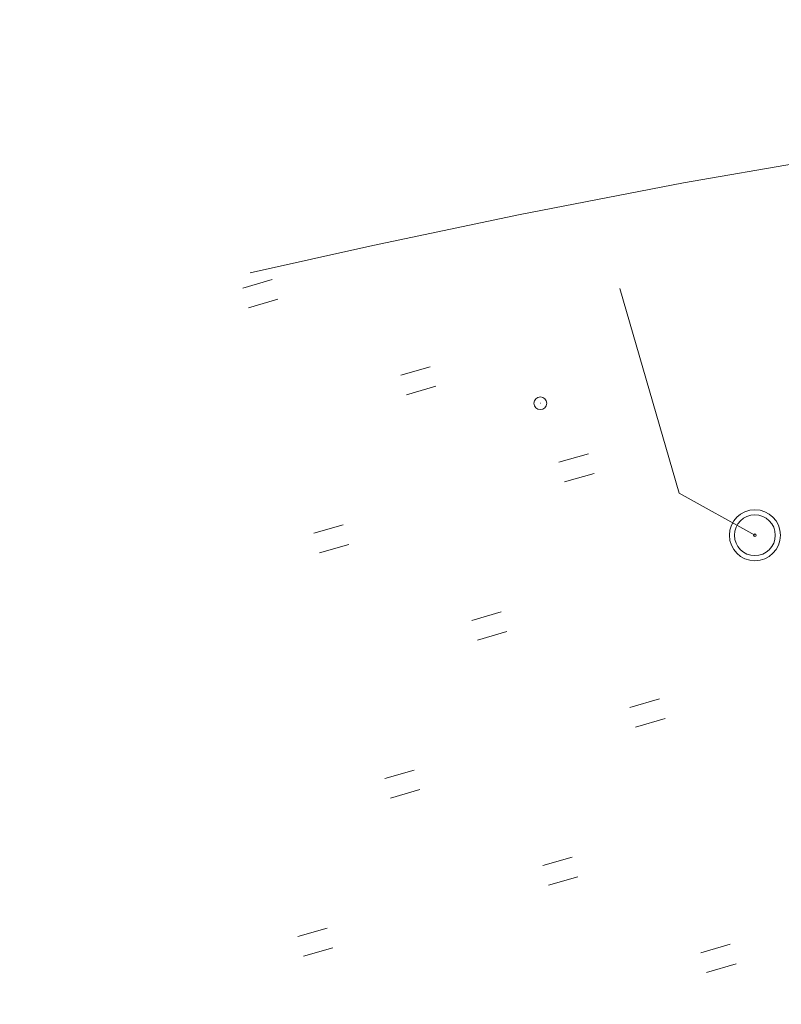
# Model space of a CAD drawing. Header units: millimetres. Extents: x 0 to 420, y 0 to 297.
# Tile 5 of 12: x 0 to 77, y 198 to 297. Entities that reach past the tile are written whole.
import ezdxf

# ---------------------------------------------------------------- set-up
doc = ezdxf.new("R2010")
doc.units = ezdxf.units.MM
for name, pattern in [('K5LT32770', [0]), ('K5LT32771', [0]), ('K5LT32772', [0]), ('K5LT32776', [0]), ('K5LT_THIN', [0])]:
    doc.linetypes.add(name, pattern=pattern)
doc.layers.add('Топосъемка', color=7, linetype='Continuous', true_color=0x7f7f7f)

# ---------------------------------------------------------------- blocks, each defined once
blk = doc.blocks.new('U50')
at = {"layer": 'Топосъемка', "color": 11, "linetype": 'K5LT_THIN', "lineweight": 9, "true_color": 0xff8080}
for p, q in [((-0.001, 0.003), (-0.003, -0.001)), ((0, 0.001), (-0.001, 0.003)), ((0.003, 0.001), (-0.001, 0.003)), ((0, 0.001), (-0.001, 0)), ((0.001, 0), (0, 0.001)), ((0, -0.001), (0.001, 0)), ((0.001, -0.003), (0.003, 0.001)), ((-0.003, -0.001), (0.001, -0.003)), ((-0.001, 0), (0, -0.001))]:
    blk.add_line(p, q, dxfattribs=at)
blk = doc.blocks.new('U118')
at = {"layer": 'Топосъемка', "color": 250, "linetype": 'K5LT32776', "lineweight": 18, "true_color": 0x333333}
for p, q in [((25.502, 270.771), (22.532, 269.911)), ((26.075, 268.792), (23.105, 267.932))]:
    blk.add_line(p, q, dxfattribs=at)
blk = doc.blocks.new('U119')
at = {"layer": 'Топосъемка', "color": 250, "linetype": 'K5LT32776', "lineweight": 18, "true_color": 0x333333}
for p, q in [((41.458, 261.982), (38.489, 261.122)), ((42.032, 260.002), (39.062, 259.142))]:
    blk.add_line(p, q, dxfattribs=at)
blk = doc.blocks.new('U121')
at = {"layer": 'Топосъемка', "color": 250, "linetype": 'K5LT32776', "lineweight": 18, "true_color": 0x333333}
for p, q in [((39.836, 221.278), (36.866, 220.418)), ((40.409, 219.299), (37.439, 218.439))]:
    blk.add_line(p, q, dxfattribs=at)
blk = doc.blocks.new('U122')
at = {"layer": 'Топосъемка', "color": 250, "linetype": 'K5LT32776', "lineweight": 18, "true_color": 0x333333}
for p, q in [((32.669, 246.025), (29.699, 245.165)), ((33.242, 244.045), (30.272, 243.185))]:
    blk.add_line(p, q, dxfattribs=at)
blk = doc.blocks.new('U125')
at = {"layer": 'Топосъемка', "color": 250, "linetype": 'K5LT32776', "lineweight": 18, "true_color": 0x333333}
for p, q in [((55.792, 212.489), (52.823, 211.629)), ((56.366, 210.509), (53.396, 209.649))]:
    blk.add_line(p, q, dxfattribs=at)
blk = doc.blocks.new('U126')
at = {"layer": 'Топосъемка', "color": 250, "linetype": 'K5LT32776', "lineweight": 18, "true_color": 0x333333}
for p, q in [((48.625, 237.235), (45.656, 236.375)), ((49.199, 235.255), (46.229, 234.395))]:
    blk.add_line(p, q, dxfattribs=at)
blk = doc.blocks.new('U128')
at = {"layer": 'Топосъемка', "color": 250, "linetype": 'K5LT32776', "lineweight": 18, "true_color": 0x333333}
for p, q in [((71.749, 203.699), (68.78, 202.839)), ((72.322, 201.719), (69.353, 200.859))]:
    blk.add_line(p, q, dxfattribs=at)
blk = doc.blocks.new('U129')
at = {"layer": 'Топосъемка', "color": 250, "linetype": 'K5LT32776', "lineweight": 18, "true_color": 0x333333}
for p, q in [((64.582, 228.445), (61.613, 227.585)), ((65.155, 226.466), (62.186, 225.606))]:
    blk.add_line(p, q, dxfattribs=at)
blk = doc.blocks.new('U130')
at = {"layer": 'Топосъемка', "color": 250, "linetype": 'K5LT32776', "lineweight": 18, "true_color": 0x333333}
for p, q in [((57.415, 253.192), (54.446, 252.332)), ((57.988, 251.212), (55.019, 250.352))]:
    blk.add_line(p, q, dxfattribs=at)
blk = doc.blocks.new('U137')
at = {"layer": 'Топосъемка', "color": 250, "linetype": 'K5LT32776', "lineweight": 18, "true_color": 0x333333}
for p, q in [((31.046, 205.322), (28.076, 204.462)), ((31.619, 203.342), (28.65, 202.482))]:
    blk.add_line(p, q, dxfattribs=at)
blk = doc.blocks.new('U153')
at = {"layer": 'Топосъемка', "color": 250, "linetype": 'K5LT32776', "lineweight": 18, "true_color": 0x333333}
for radius, start, end in [(2.576, 0, 180), (2.061, 0, 180), (2.576, 180, 0), (2.061, 180, 0), (0.129, 0, 180), (0.129, 180, 0)]:
    blk.add_arc((74.226, 244.971), radius, start, end, dxfattribs=at)

msp = doc.modelspace()

# ---------------------------------------------------------------- linework, layer by layer
at = {"layer": 'Топосъемка', "color": 250, "linetype": 'K5LT32771', "lineweight": 18, "true_color": 0x333333}
for p, q in [((84.258071, 283.496593), (67.034298, 280.546766)), ((67.034298, 280.546766), (50.533445, 277.323512)), ((50.533445, 277.323512), (35.667208, 274.198162)), ((35.667208, 274.198162), (23.26263, 271.463887))]:
    msp.add_line(p, q, dxfattribs=at)
at = {"layer": 'Топосъемка', "color": 7, "linetype": 'K5LT32772', "lineweight": 18}
for p, q in [((66.59081, 249.229534), (60.609515, 269.88193)), ((74.226173, 244.971434), (66.59081, 249.229534))]:
    msp.add_line(p, q, dxfattribs=at)
at = {"layer": 'Топосъемка', "color": 7, "linetype": 'K5LT32770', "lineweight": 18}
msp.add_circle((52.568644, 258.289711), 0.644084, dxfattribs=at)

# ---------------------------------------------------------------- block references
at = {"layer": 'Топосъемка'}
for name, p in [('U118', (0, 0)), ('U119', (0, 0)), ('U50', (52.568644, 258.289711)), ('U130', (0, 0)), ('U153', (0, 0)), ('U122', (0, 0)), ('U126', (0, 0)), ('U129', (0, 0)), ('U121', (0, 0)), ('U125', (0, 0)), ('U137', (0, 0)), ('U128', (0, 0))]:
    msp.add_blockref(name, p, dxfattribs=at)

doc.saveas('drawing.dxf')
